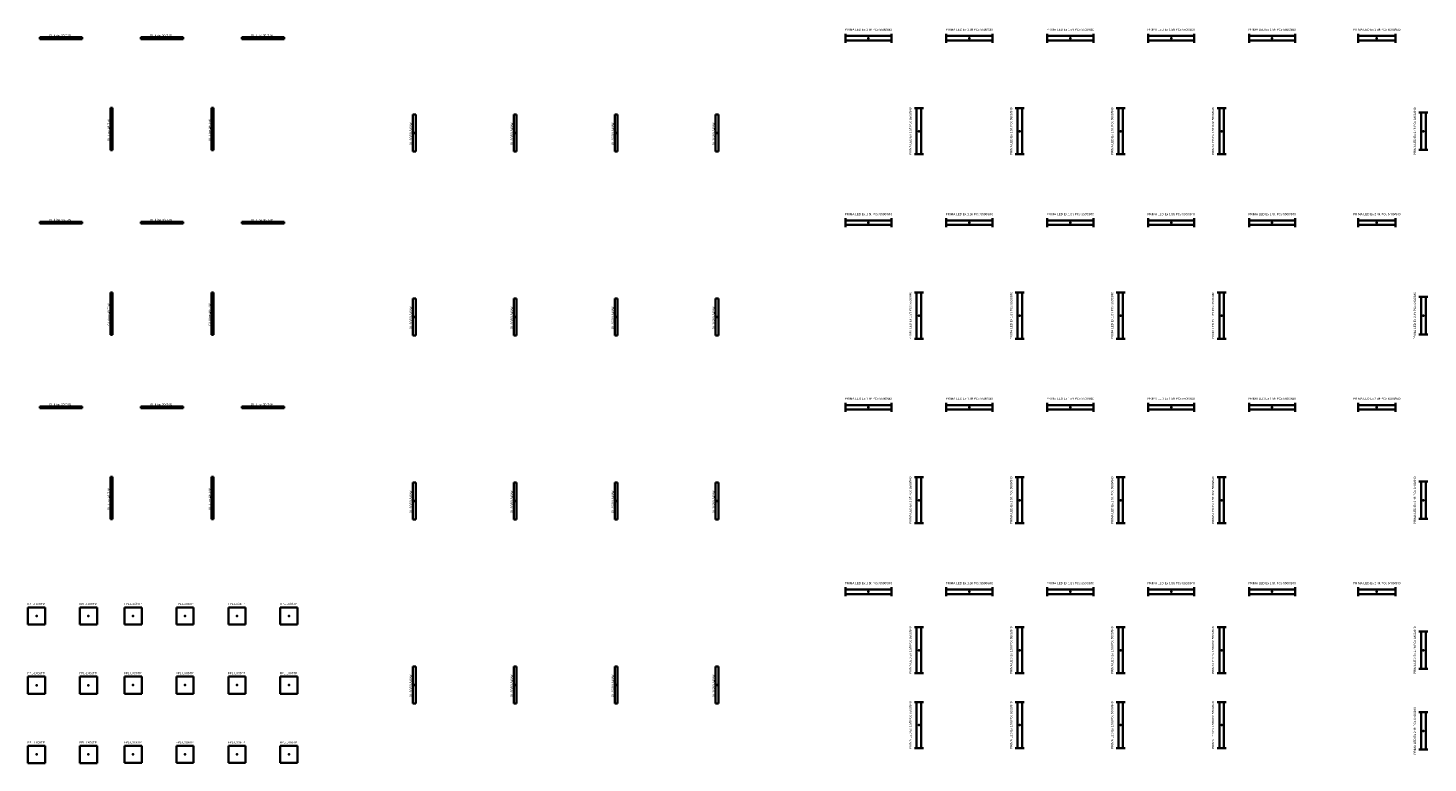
# Model space of a CAD drawing. Header units: millimetres. Extents: x 890656 to 1318430, y -176164 to -124367.
# Tile 3 of 10: x 940418 to 988971, y -176164 to -150671. Entities that reach past the tile are written whole.
import ezdxf
from ezdxf.enums import TextEntityAlignment as Align

# ---------------------------------------------------------------- set-up
doc = ezdxf.new("R2010")
doc.units = ezdxf.units.MM
for name, color, linetype, lineweight in [('BuildingDesign - Svítidla', 150, 'Continuous', 35), ('QL popis', 150, 'Continuous', 35), ('QL svítidla', 150, 'Continuous', 35)]:
    doc.layers.add(name, color=color, linetype=linetype, lineweight=lineweight)
doc.styles.get("Standard").update_dxf_attribs({"font": 'arial.ttf'})

# ---------------------------------------------------------------- blocks, each defined once
blk = doc.blocks.new('ELJL2')
at = {"layer": 'QL svítidla', "linetype": 'Continuous'}
for p, q in [((-6.5, -1.56), (-6.5, 1.56)), ((-6.5, 0.78), (6.5, 0.78)), ((6.5, 1.56), (6.5, -1.56)), ((-6.5, -0.78), (6.5, -0.78))]:
    blk.add_line(p, q, dxfattribs=at)
at = {"layer": 'QL svítidla'}
blk.add_point((0, 0), dxfattribs=at)
at = {"layer": 'QL popis', "flags": 8}
blk.add_attdef('POPIS', text='', height=1, dxfattribs=at).set_placement((0, 3), align=Align.MIDDLE)
at = {"layer": 'QL popis', "linetype": 'Continuous', "flags": 1}
blk.add_attdef('SVITIDLO', (0, 0), '', height=2, dxfattribs=at)
blk = doc.blocks.new('ELJL22')
at = {"layer": 'QL svítidla', "linetype": 'Continuous'}
for p, q in [((-8, -1.56), (-8, 1.56)), ((-8, 0.78), (8, 0.78)), ((8, 1.56), (8, -1.56)), ((-8, -0.78), (8, -0.78))]:
    blk.add_line(p, q, dxfattribs=at)
blk.add_point((0, 0), dxfattribs=at)
at = {"layer": 'QL popis', "flags": 8}
blk.add_attdef('POPIS', text='', height=1, dxfattribs=at).set_placement((0, 3), align=Align.MIDDLE)
at = {"layer": 'QL popis', "linetype": 'Continuous', "flags": 1}
blk.add_attdef('SVITIDLO', (0, 0), '', height=2, dxfattribs=at)
blk = doc.blocks.new('RECTANGLE')
at = {"layer": 'QL svítidla', "linetype": 'Continuous'}
for p, q in [((-5, 5), (5, 5)), ((-5, -5), (5, -5))]:
    blk.add_line(p, q, dxfattribs=at)
at = {"layer": 'QL svítidla'}
for p, q in [((-5, -5), (-5, 5)), ((5, -5), (5, 5))]:
    blk.add_line(p, q, dxfattribs=at)
blk.add_point((0, 0), dxfattribs=at)
at = {"layer": 'QL popis', "flags": 8}
blk.add_attdef('POPIS', text='', height=1, dxfattribs=at).set_placement((-0.25, 6), align=Align.BOTTOM_CENTER)
at = {"layer": 'QL popis', "linetype": 'Continuous', "flags": 1}
blk.add_attdef('SVITIDLO', (0, 0), '', height=2, dxfattribs=at)

msp = doc.modelspace()

# ---------------------------------------------------------------- block references
at = {"layer": 'BuildingDesign - Svítidla'}
ref = msp.add_blockref('RECTANGLE', (941565, -151026, 3900), dxfattribs=dict(at, xscale=147.2, yscale=6.2))
ref.add_attrib('POPIS', 'QL iLine 30-T-W', dxfattribs={"layer": 'QL popis', "height": 75, "flags": 8}).set_placement((941529, -150989, 3900), align=Align.BOTTOM_CENTER)
ref = msp.add_blockref('RECTANGLE', (945065, -151026, 3900), dxfattribs=dict(at, xscale=147.2, yscale=6.2))
ref.add_attrib('POPIS', 'QL iLine 30-T-W', dxfattribs={"layer": 'QL popis', "height": 75, "flags": 8}).set_placement((945029, -150989, 3900), align=Align.BOTTOM_CENTER)
ref = msp.add_blockref('RECTANGLE', (948565, -151026, 3900), dxfattribs=dict(at, xscale=147.2, yscale=6.2))
ref.add_attrib('POPIS', 'QL iLine 30-T-W', dxfattribs={"layer": 'QL popis', "height": 75, "flags": 8}).set_placement((948529, -150989, 3900), align=Align.BOTTOM_CENTER)
ref = msp.add_blockref('ELJL22', (969565, -151026, 3900), dxfattribs=dict(at, xscale=100, yscale=100))
ref.add_attrib('POPIS', 'PRIMA LED Ex 1.5ft PCc 5500/840', dxfattribs={"layer": 'QL popis', "height": 75, "flags": 8}).set_placement((969565, -150726, 3900), align=Align.MIDDLE)
ref = msp.add_blockref('ELJL22', (973065, -151026, 3900), dxfattribs=dict(at, xscale=100, yscale=100))
ref.add_attrib('POPIS', 'PRIMA LED Ex 1.5ft PCc 5500/840', dxfattribs={"layer": 'QL popis', "height": 75, "flags": 8}).set_placement((973065, -150726, 3900), align=Align.MIDDLE)
ref = msp.add_blockref('ELJL22', (976565, -151026, 3900), dxfattribs=dict(at, xscale=100, yscale=100))
ref.add_attrib('POPIS', 'PRIMA LED Ex 1.5ft PCc 5500/840', dxfattribs={"layer": 'QL popis', "height": 75, "flags": 8}).set_placement((976565, -150726, 3900), align=Align.MIDDLE)
ref = msp.add_blockref('ELJL22', (980065, -151026, 3900), dxfattribs=dict(at, xscale=100, yscale=100))
ref.add_attrib('POPIS', 'PRIMA LED Ex 1.5ft PCc 5500/840', dxfattribs={"layer": 'QL popis', "height": 75, "flags": 8}).set_placement((980065, -150726, 3900), align=Align.MIDDLE)
ref = msp.add_blockref('ELJL22', (983565, -151026, 3900), dxfattribs=dict(at, xscale=100, yscale=100))
ref.add_attrib('POPIS', 'PRIMA LED Ex 1.5ft PCc 5500/840', dxfattribs={"layer": 'QL popis', "height": 75, "flags": 8}).set_placement((983565, -150726, 3900), align=Align.MIDDLE)
ref = msp.add_blockref('ELJL2', (987194, -151026, 3900), dxfattribs=dict(at, xscale=100, yscale=100))
ref.add_attrib('POPIS', 'PRIMA LED Ex 2.4ft PCc 6400/840', dxfattribs={"layer": 'QL popis', "height": 75, "flags": 8}).set_placement((987194, -150726, 3900), align=Align.MIDDLE)
ref = msp.add_blockref('RECTANGLE', (943315, -154176, 3900), dxfattribs=dict(at, xscale=147.2, yscale=6.2, rotation=89.99999999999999))
ref.add_attrib('POPIS', 'QL iLine 48-T-W', dxfattribs={"layer": 'QL popis', "height": 75, "rotation": 90, "flags": 8}).set_placement((943278, -154213, 3900), align=Align.BOTTOM_CENTER)
ref = msp.add_blockref('RECTANGLE', (946815, -154176, 3900), dxfattribs=dict(at, xscale=147.2, yscale=6.2, rotation=89.99999999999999))
ref.add_attrib('POPIS', 'QL iLine 48-T-W', dxfattribs={"layer": 'QL popis', "height": 75, "rotation": 90, "flags": 8}).set_placement((946778, -154213, 3900), align=Align.BOTTOM_CENTER)
ref = msp.add_blockref('RECTANGLE', (953815, -154314, 3900), dxfattribs=dict(at, xscale=128, yscale=10, rotation=89.99999999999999))
ref.add_attrib('POPIS', 'QL 2G30L840/W', dxfattribs={"layer": 'QL popis', "height": 75, "rotation": 90, "flags": 8}).set_placement((953755, -154346, 3900), align=Align.BOTTOM_CENTER)
ref = msp.add_blockref('RECTANGLE', (957315, -154314, 3900), dxfattribs=dict(at, xscale=128, yscale=10, rotation=89.99999999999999))
ref.add_attrib('POPIS', 'QL 2G30L840/W', dxfattribs={"layer": 'QL popis', "height": 75, "rotation": 90, "flags": 8}).set_placement((957255, -154346, 3900), align=Align.BOTTOM_CENTER)
ref = msp.add_blockref('RECTANGLE', (960815, -154314, 3900), dxfattribs=dict(at, xscale=128, yscale=10, rotation=89.99999999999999))
ref.add_attrib('POPIS', 'QL 2G30L840/W', dxfattribs={"layer": 'QL popis', "height": 75, "rotation": 90, "flags": 8}).set_placement((960755, -154346, 3900), align=Align.BOTTOM_CENTER)
ref = msp.add_blockref('RECTANGLE', (964315, -154314, 3900), dxfattribs=dict(at, xscale=128, yscale=10, rotation=89.99999999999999))
ref.add_attrib('POPIS', 'QL 2G30L840/W', dxfattribs={"layer": 'QL popis', "height": 75, "rotation": 90, "flags": 8}).set_placement((964255, -154346, 3900), align=Align.BOTTOM_CENTER)
ref = msp.add_blockref('ELJL22', (971315, -154251, 3900), dxfattribs=dict(at, xscale=100, yscale=100, rotation=89.99999999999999))
ref.add_attrib('POPIS', 'PRIMA LED Ex 1.5ft PCc 5500/840', dxfattribs={"layer": 'QL popis', "height": 75, "rotation": 90, "flags": 8}).set_placement((971015, -154251, 3900), align=Align.MIDDLE)
ref = msp.add_blockref('ELJL22', (974815, -154251, 3900), dxfattribs=dict(at, xscale=100, yscale=100, rotation=89.99999999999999))
ref.add_attrib('POPIS', 'PRIMA LED Ex 1.5ft PCc 5500/840', dxfattribs={"layer": 'QL popis', "height": 75, "rotation": 90, "flags": 8}).set_placement((974515, -154251, 3900), align=Align.MIDDLE)
ref = msp.add_blockref('ELJL22', (978315, -154251, 3900), dxfattribs=dict(at, xscale=100, yscale=100, rotation=89.99999999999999))
ref.add_attrib('POPIS', 'PRIMA LED Ex 1.5ft PCc 5500/840', dxfattribs={"layer": 'QL popis', "height": 75, "rotation": 90, "flags": 8}).set_placement((978015, -154251, 3900), align=Align.MIDDLE)
ref = msp.add_blockref('ELJL22', (981815, -154251, 3900), dxfattribs=dict(at, xscale=100, yscale=100, rotation=89.99999999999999))
ref.add_attrib('POPIS', 'PRIMA LED Ex 1.5ft PCc 5500/840', dxfattribs={"layer": 'QL popis', "height": 75, "rotation": 90, "flags": 8}).set_placement((981515, -154251, 3900), align=Align.MIDDLE)
ref = msp.add_blockref('ELJL2', (988815, -154251, 3900), dxfattribs=dict(at, xscale=100, yscale=100, rotation=89.99999999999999))
ref.add_attrib('POPIS', 'PRIMA LED Ex 2.4ft PCc 6400/840', dxfattribs={"layer": 'QL popis', "height": 75, "rotation": 90, "flags": 8}).set_placement((988515, -154251, 3900), align=Align.MIDDLE)
ref = msp.add_blockref('RECTANGLE', (941565, -157426, 3900), dxfattribs=dict(at, xscale=147.2, yscale=6.2))
ref.add_attrib('POPIS', 'QL iLine 30-T-W', dxfattribs={"layer": 'QL popis', "height": 75, "flags": 8}).set_placement((941529, -157389, 3900), align=Align.BOTTOM_CENTER)
ref = msp.add_blockref('RECTANGLE', (945065, -157426, 3900), dxfattribs=dict(at, xscale=147.2, yscale=6.2))
ref.add_attrib('POPIS', 'QL iLine 30-T-W', dxfattribs={"layer": 'QL popis', "height": 75, "flags": 8}).set_placement((945029, -157389, 3900), align=Align.BOTTOM_CENTER)
ref = msp.add_blockref('RECTANGLE', (948565, -157426, 3900), dxfattribs=dict(at, xscale=147.2, yscale=6.2))
ref.add_attrib('POPIS', 'QL iLine 30-T-W', dxfattribs={"layer": 'QL popis', "height": 75, "flags": 8}).set_placement((948529, -157389, 3900), align=Align.BOTTOM_CENTER)
ref = msp.add_blockref('ELJL22', (969565, -157426, 3900), dxfattribs=dict(at, xscale=100, yscale=100))
ref.add_attrib('POPIS', 'PRIMA LED Ex 1.5ft PCc 5500/840', dxfattribs={"layer": 'QL popis', "height": 75, "flags": 8}).set_placement((969565, -157126, 3900), align=Align.MIDDLE)
ref = msp.add_blockref('ELJL22', (973065, -157426, 3900), dxfattribs=dict(at, xscale=100, yscale=100))
ref.add_attrib('POPIS', 'PRIMA LED Ex 1.5ft PCc 5500/840', dxfattribs={"layer": 'QL popis', "height": 75, "flags": 8}).set_placement((973065, -157126, 3900), align=Align.MIDDLE)
ref = msp.add_blockref('ELJL22', (976565, -157426, 3900), dxfattribs=dict(at, xscale=100, yscale=100))
ref.add_attrib('POPIS', 'PRIMA LED Ex 1.5ft PCc 5500/840', dxfattribs={"layer": 'QL popis', "height": 75, "flags": 8}).set_placement((976565, -157126, 3900), align=Align.MIDDLE)
ref = msp.add_blockref('ELJL22', (980065, -157426, 3900), dxfattribs=dict(at, xscale=100, yscale=100))
ref.add_attrib('POPIS', 'PRIMA LED Ex 1.5ft PCc 5500/840', dxfattribs={"layer": 'QL popis', "height": 75, "flags": 8}).set_placement((980065, -157126, 3900), align=Align.MIDDLE)
ref = msp.add_blockref('ELJL22', (983565, -157426, 3900), dxfattribs=dict(at, xscale=100, yscale=100))
ref.add_attrib('POPIS', 'PRIMA LED Ex 1.5ft PCc 5500/840', dxfattribs={"layer": 'QL popis', "height": 75, "flags": 8}).set_placement((983565, -157126, 3900), align=Align.MIDDLE)
ref = msp.add_blockref('ELJL2', (987194, -157426, 3900), dxfattribs=dict(at, xscale=100, yscale=100))
ref.add_attrib('POPIS', 'PRIMA LED Ex 2.4ft PCc 6400/840', dxfattribs={"layer": 'QL popis', "height": 75, "flags": 8}).set_placement((987194, -157126, 3900), align=Align.MIDDLE)
ref = msp.add_blockref('RECTANGLE', (943315, -160576, 3900), dxfattribs=dict(at, xscale=147.2, yscale=6.2, rotation=89.99999999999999))
ref.add_attrib('POPIS', 'QL iLine 48-T-W', dxfattribs={"layer": 'QL popis', "height": 75, "rotation": 90, "flags": 8}).set_placement((943278, -160613, 3900), align=Align.BOTTOM_CENTER)
ref = msp.add_blockref('RECTANGLE', (946815, -160576, 3900), dxfattribs=dict(at, xscale=147.2, yscale=6.2, rotation=89.99999999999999))
ref.add_attrib('POPIS', 'QL iLine 48-T-W', dxfattribs={"layer": 'QL popis', "height": 75, "rotation": 90, "flags": 8}).set_placement((946778, -160613, 3900), align=Align.BOTTOM_CENTER)
ref = msp.add_blockref('RECTANGLE', (953815, -160696, 3900), dxfattribs=dict(at, xscale=128, yscale=10, rotation=89.99999999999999))
ref.add_attrib('POPIS', 'QL 2G30L840/W', dxfattribs={"layer": 'QL popis', "height": 75, "rotation": 90, "flags": 8}).set_placement((953755, -160728, 3900), align=Align.BOTTOM_CENTER)
ref = msp.add_blockref('RECTANGLE', (957315, -160696, 3900), dxfattribs=dict(at, xscale=128, yscale=10, rotation=89.99999999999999))
ref.add_attrib('POPIS', 'QL 2G30L840/W', dxfattribs={"layer": 'QL popis', "height": 75, "rotation": 90, "flags": 8}).set_placement((957255, -160728, 3900), align=Align.BOTTOM_CENTER)
ref = msp.add_blockref('RECTANGLE', (960815, -160696, 3900), dxfattribs=dict(at, xscale=128, yscale=10, rotation=89.99999999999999))
ref.add_attrib('POPIS', 'QL 2G30L840/W', dxfattribs={"layer": 'QL popis', "height": 75, "rotation": 90, "flags": 8}).set_placement((960755, -160728, 3900), align=Align.BOTTOM_CENTER)
ref = msp.add_blockref('RECTANGLE', (964315, -160696, 3900), dxfattribs=dict(at, xscale=128, yscale=10, rotation=89.99999999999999))
ref.add_attrib('POPIS', 'QL 2G30L840/W', dxfattribs={"layer": 'QL popis', "height": 75, "rotation": 90, "flags": 8}).set_placement((964255, -160728, 3900), align=Align.BOTTOM_CENTER)
ref = msp.add_blockref('ELJL22', (971315, -160651, 3900), dxfattribs=dict(at, xscale=100, yscale=100, rotation=89.99999999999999))
ref.add_attrib('POPIS', 'PRIMA LED Ex 1.5ft PCc 5500/840', dxfattribs={"layer": 'QL popis', "height": 75, "rotation": 90, "flags": 8}).set_placement((971015, -160651, 3900), align=Align.MIDDLE)
ref = msp.add_blockref('ELJL22', (974815, -160651, 3900), dxfattribs=dict(at, xscale=100, yscale=100, rotation=89.99999999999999))
ref.add_attrib('POPIS', 'PRIMA LED Ex 1.5ft PCc 5500/840', dxfattribs={"layer": 'QL popis', "height": 75, "rotation": 90, "flags": 8}).set_placement((974515, -160651, 3900), align=Align.MIDDLE)
ref = msp.add_blockref('ELJL22', (978315, -160651, 3900), dxfattribs=dict(at, xscale=100, yscale=100, rotation=89.99999999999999))
ref.add_attrib('POPIS', 'PRIMA LED Ex 1.5ft PCc 5500/840', dxfattribs={"layer": 'QL popis', "height": 75, "rotation": 90, "flags": 8}).set_placement((978015, -160651, 3900), align=Align.MIDDLE)
ref = msp.add_blockref('ELJL22', (981815, -160651, 3900), dxfattribs=dict(at, xscale=100, yscale=100, rotation=89.99999999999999))
ref.add_attrib('POPIS', 'PRIMA LED Ex 1.5ft PCc 5500/840', dxfattribs={"layer": 'QL popis', "height": 75, "rotation": 90, "flags": 8}).set_placement((981515, -160651, 3900), align=Align.MIDDLE)
ref = msp.add_blockref('ELJL2', (988815, -160651, 3900), dxfattribs=dict(at, xscale=100, yscale=100, rotation=89.99999999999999))
ref.add_attrib('POPIS', 'PRIMA LED Ex 2.4ft PCc 6400/840', dxfattribs={"layer": 'QL popis', "height": 75, "rotation": 90, "flags": 8}).set_placement((988515, -160651, 3900), align=Align.MIDDLE)
ref = msp.add_blockref('ELJL22', (969565, -163826, 3900), dxfattribs=dict(at, xscale=100, yscale=100))
ref.add_attrib('POPIS', 'PRIMA LED Ex 1.5ft PCc 5500/840', dxfattribs={"layer": 'QL popis', "height": 75, "flags": 8}).set_placement((969565, -163526, 3900), align=Align.MIDDLE)
ref = msp.add_blockref('ELJL22', (973065, -163826, 3900), dxfattribs=dict(at, xscale=100, yscale=100))
ref.add_attrib('POPIS', 'PRIMA LED Ex 1.5ft PCc 5500/840', dxfattribs={"layer": 'QL popis', "height": 75, "flags": 8}).set_placement((973065, -163526, 3900), align=Align.MIDDLE)
ref = msp.add_blockref('ELJL22', (976565, -163826, 3900), dxfattribs=dict(at, xscale=100, yscale=100))
ref.add_attrib('POPIS', 'PRIMA LED Ex 1.5ft PCc 5500/840', dxfattribs={"layer": 'QL popis', "height": 75, "flags": 8}).set_placement((976565, -163526, 3900), align=Align.MIDDLE)
ref = msp.add_blockref('ELJL22', (980065, -163826, 3900), dxfattribs=dict(at, xscale=100, yscale=100))
ref.add_attrib('POPIS', 'PRIMA LED Ex 1.5ft PCc 5500/840', dxfattribs={"layer": 'QL popis', "height": 75, "flags": 8}).set_placement((980065, -163526, 3900), align=Align.MIDDLE)
ref = msp.add_blockref('ELJL22', (983565, -163826, 3900), dxfattribs=dict(at, xscale=100, yscale=100))
ref.add_attrib('POPIS', 'PRIMA LED Ex 1.5ft PCc 5500/840', dxfattribs={"layer": 'QL popis', "height": 75, "flags": 8}).set_placement((983565, -163526, 3900), align=Align.MIDDLE)
ref = msp.add_blockref('ELJL2', (987194, -163826, 3900), dxfattribs=dict(at, xscale=100, yscale=100))
ref.add_attrib('POPIS', 'PRIMA LED Ex 2.4ft PCc 6400/840', dxfattribs={"layer": 'QL popis', "height": 75, "flags": 8}).set_placement((987194, -163526, 3900), align=Align.MIDDLE)
ref = msp.add_blockref('RECTANGLE', (941565, -163826, 3900), dxfattribs=dict(at, xscale=147.2, yscale=6.2))
ref.add_attrib('POPIS', 'QL iLine 30-T-W', dxfattribs={"layer": 'QL popis', "height": 75, "flags": 8}).set_placement((941529, -163789, 3900), align=Align.BOTTOM_CENTER)
ref = msp.add_blockref('RECTANGLE', (945065, -163826, 3900), dxfattribs=dict(at, xscale=147.2, yscale=6.2))
ref.add_attrib('POPIS', 'QL iLine 30-T-W', dxfattribs={"layer": 'QL popis', "height": 75, "flags": 8}).set_placement((945029, -163789, 3900), align=Align.BOTTOM_CENTER)
ref = msp.add_blockref('RECTANGLE', (948565, -163826, 3900), dxfattribs=dict(at, xscale=147.2, yscale=6.2))
ref.add_attrib('POPIS', 'QL iLine 30-T-W', dxfattribs={"layer": 'QL popis', "height": 75, "flags": 8}).set_placement((948529, -163789, 3900), align=Align.BOTTOM_CENTER)
ref = msp.add_blockref('RECTANGLE', (943315, -166976, 3900), dxfattribs=dict(at, xscale=147.2, yscale=6.2, rotation=89.99999999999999))
ref.add_attrib('POPIS', 'QL iLine 48-T-W', dxfattribs={"layer": 'QL popis', "height": 75, "rotation": 90, "flags": 8}).set_placement((943278, -167013, 3900), align=Align.BOTTOM_CENTER)
ref = msp.add_blockref('RECTANGLE', (946815, -166976, 3900), dxfattribs=dict(at, xscale=147.2, yscale=6.2, rotation=89.99999999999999))
ref.add_attrib('POPIS', 'QL iLine 48-T-W', dxfattribs={"layer": 'QL popis', "height": 75, "rotation": 90, "flags": 8}).set_placement((946778, -167013, 3900), align=Align.BOTTOM_CENTER)
ref = msp.add_blockref('RECTANGLE', (953815, -167078, 3900), dxfattribs=dict(at, xscale=128, yscale=10, rotation=89.99999999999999))
ref.add_attrib('POPIS', 'QL 2G30L840/W', dxfattribs={"layer": 'QL popis', "height": 75, "rotation": 90, "flags": 8}).set_placement((953755, -167110, 3900), align=Align.BOTTOM_CENTER)
ref = msp.add_blockref('RECTANGLE', (957315, -167078, 3900), dxfattribs=dict(at, xscale=128, yscale=10, rotation=89.99999999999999))
ref.add_attrib('POPIS', 'QL 2G30L840/W', dxfattribs={"layer": 'QL popis', "height": 75, "rotation": 90, "flags": 8}).set_placement((957255, -167110, 3900), align=Align.BOTTOM_CENTER)
ref = msp.add_blockref('RECTANGLE', (960815, -167078, 3900), dxfattribs=dict(at, xscale=128, yscale=10, rotation=89.99999999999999))
ref.add_attrib('POPIS', 'QL 2G30L840/W', dxfattribs={"layer": 'QL popis', "height": 75, "rotation": 90, "flags": 8}).set_placement((960755, -167110, 3900), align=Align.BOTTOM_CENTER)
ref = msp.add_blockref('RECTANGLE', (964315, -167078, 3900), dxfattribs=dict(at, xscale=128, yscale=10, rotation=89.99999999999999))
ref.add_attrib('POPIS', 'QL 2G30L840/W', dxfattribs={"layer": 'QL popis', "height": 75, "rotation": 90, "flags": 8}).set_placement((964255, -167110, 3900), align=Align.BOTTOM_CENTER)
ref = msp.add_blockref('ELJL22', (971315, -167051, 3900), dxfattribs=dict(at, xscale=100, yscale=100, rotation=89.99999999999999))
ref.add_attrib('POPIS', 'PRIMA LED Ex 1.5ft PCc 5500/840', dxfattribs={"layer": 'QL popis', "height": 75, "rotation": 90, "flags": 8}).set_placement((971015, -167051, 3900), align=Align.MIDDLE)
ref = msp.add_blockref('ELJL22', (974815, -167051, 3900), dxfattribs=dict(at, xscale=100, yscale=100, rotation=89.99999999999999))
ref.add_attrib('POPIS', 'PRIMA LED Ex 1.5ft PCc 5500/840', dxfattribs={"layer": 'QL popis', "height": 75, "rotation": 90, "flags": 8}).set_placement((974515, -167051, 3900), align=Align.MIDDLE)
ref = msp.add_blockref('ELJL22', (978315, -167051, 3900), dxfattribs=dict(at, xscale=100, yscale=100, rotation=89.99999999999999))
ref.add_attrib('POPIS', 'PRIMA LED Ex 1.5ft PCc 5500/840', dxfattribs={"layer": 'QL popis', "height": 75, "rotation": 90, "flags": 8}).set_placement((978015, -167051, 3900), align=Align.MIDDLE)
ref = msp.add_blockref('ELJL22', (981815, -167051, 3900), dxfattribs=dict(at, xscale=100, yscale=100, rotation=89.99999999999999))
ref.add_attrib('POPIS', 'PRIMA LED Ex 1.5ft PCc 5500/840', dxfattribs={"layer": 'QL popis', "height": 75, "rotation": 90, "flags": 8}).set_placement((981515, -167051, 3900), align=Align.MIDDLE)
ref = msp.add_blockref('ELJL2', (988815, -167051, 3900), dxfattribs=dict(at, xscale=100, yscale=100, rotation=89.99999999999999))
ref.add_attrib('POPIS', 'PRIMA LED Ex 2.4ft PCc 6400/840', dxfattribs={"layer": 'QL popis', "height": 75, "rotation": 90, "flags": 8}).set_placement((988515, -167051, 3900), align=Align.MIDDLE)
ref = msp.add_blockref('ELJL22', (969565, -170226, 3900), dxfattribs=dict(at, xscale=100, yscale=100))
ref.add_attrib('POPIS', 'PRIMA LED Ex 1.5ft PCc 5500/840', dxfattribs={"layer": 'QL popis', "height": 75, "flags": 8}).set_placement((969565, -169926, 3900), align=Align.MIDDLE)
ref = msp.add_blockref('ELJL22', (973065, -170226, 3900), dxfattribs=dict(at, xscale=100, yscale=100))
ref.add_attrib('POPIS', 'PRIMA LED Ex 1.5ft PCc 5500/840', dxfattribs={"layer": 'QL popis', "height": 75, "flags": 8}).set_placement((973065, -169926, 3900), align=Align.MIDDLE)
ref = msp.add_blockref('ELJL22', (976565, -170226, 3900), dxfattribs=dict(at, xscale=100, yscale=100))
ref.add_attrib('POPIS', 'PRIMA LED Ex 1.5ft PCc 5500/840', dxfattribs={"layer": 'QL popis', "height": 75, "flags": 8}).set_placement((976565, -169926, 3900), align=Align.MIDDLE)
ref = msp.add_blockref('ELJL22', (980065, -170226, 3900), dxfattribs=dict(at, xscale=100, yscale=100))
ref.add_attrib('POPIS', 'PRIMA LED Ex 1.5ft PCc 5500/840', dxfattribs={"layer": 'QL popis', "height": 75, "flags": 8}).set_placement((980065, -169926, 3900), align=Align.MIDDLE)
ref = msp.add_blockref('ELJL22', (983565, -170226, 3900), dxfattribs=dict(at, xscale=100, yscale=100))
ref.add_attrib('POPIS', 'PRIMA LED Ex 1.5ft PCc 5500/840', dxfattribs={"layer": 'QL popis', "height": 75, "flags": 8}).set_placement((983565, -169926, 3900), align=Align.MIDDLE)
ref = msp.add_blockref('ELJL2', (987194, -170226, 3900), dxfattribs=dict(at, xscale=100, yscale=100))
ref.add_attrib('POPIS', 'PRIMA LED Ex 2.4ft PCc 6400/840', dxfattribs={"layer": 'QL popis', "height": 75, "flags": 8}).set_placement((987194, -169926, 3900), align=Align.MIDDLE)
ref = msp.add_blockref('RECTANGLE', (940715, -171067, 3900), dxfattribs=dict(at, xscale=59.5, yscale=59.5))
ref.add_attrib('POPIS', 'FPL-LX06TP', dxfattribs={"layer": 'QL popis', "height": 75, "flags": 8}).set_placement((940701, -170710, 3900), align=Align.BOTTOM_CENTER)
ref = msp.add_blockref('RECTANGLE', (942515, -171067, 3900), dxfattribs=dict(at, xscale=59.5, yscale=59.5))
ref.add_attrib('POPIS', 'FPL-LX06TP', dxfattribs={"layer": 'QL popis', "height": 75, "flags": 8}).set_placement((942501, -170710, 3900), align=Align.BOTTOM_CENTER)
ref = msp.add_blockref('RECTANGLE', (944065, -171064, 3900), dxfattribs=dict(at, xscale=59.5, yscale=59.5))
ref.add_attrib('POPIS', 'FPL-LX06TP', dxfattribs={"layer": 'QL popis', "height": 75, "flags": 8}).set_placement((944051, -170707, 3900), align=Align.BOTTOM_CENTER)
ref = msp.add_blockref('RECTANGLE', (945865, -171064, 3900), dxfattribs=dict(at, xscale=59.5, yscale=59.5))
ref.add_attrib('POPIS', 'FPL-LX06TP', dxfattribs={"layer": 'QL popis', "height": 75, "flags": 8}).set_placement((945851, -170707, 3900), align=Align.BOTTOM_CENTER)
ref = msp.add_blockref('RECTANGLE', (947665, -171064, 3900), dxfattribs=dict(at, xscale=59.5, yscale=59.5))
ref.add_attrib('POPIS', 'FPL-LX06TP', dxfattribs={"layer": 'QL popis', "height": 75, "flags": 8}).set_placement((947651, -170707, 3900), align=Align.BOTTOM_CENTER)
ref = msp.add_blockref('RECTANGLE', (949465, -171064, 3900), dxfattribs=dict(at, xscale=59.5, yscale=59.5))
ref.add_attrib('POPIS', 'FPL-LX06TP', dxfattribs={"layer": 'QL popis', "height": 75, "flags": 8}).set_placement((949451, -170707, 3900), align=Align.BOTTOM_CENTER)
ref = msp.add_blockref('ELJL22', (971315, -172251, 3900), dxfattribs=dict(at, xscale=100, yscale=100, rotation=89.99999999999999))
ref.add_attrib('POPIS', 'PRIMA LED Ex 1.5ft PCc 5500/840', dxfattribs={"layer": 'QL popis', "height": 75, "rotation": 90, "flags": 8}).set_placement((971015, -172251, 3900), align=Align.MIDDLE)
ref = msp.add_blockref('ELJL22', (974815, -172251, 3900), dxfattribs=dict(at, xscale=100, yscale=100, rotation=89.99999999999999))
ref.add_attrib('POPIS', 'PRIMA LED Ex 1.5ft PCc 5500/840', dxfattribs={"layer": 'QL popis', "height": 75, "rotation": 90, "flags": 8}).set_placement((974515, -172251, 3900), align=Align.MIDDLE)
ref = msp.add_blockref('ELJL22', (978315, -172251, 3900), dxfattribs=dict(at, xscale=100, yscale=100, rotation=89.99999999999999))
ref.add_attrib('POPIS', 'PRIMA LED Ex 1.5ft PCc 5500/840', dxfattribs={"layer": 'QL popis', "height": 75, "rotation": 90, "flags": 8}).set_placement((978015, -172251, 3900), align=Align.MIDDLE)
ref = msp.add_blockref('ELJL22', (981815, -172251, 3900), dxfattribs=dict(at, xscale=100, yscale=100, rotation=89.99999999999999))
ref.add_attrib('POPIS', 'PRIMA LED Ex 1.5ft PCc 5500/840', dxfattribs={"layer": 'QL popis', "height": 75, "rotation": 90, "flags": 8}).set_placement((981515, -172251, 3900), align=Align.MIDDLE)
ref = msp.add_blockref('ELJL2', (988815, -172251, 3900), dxfattribs=dict(at, xscale=100, yscale=100, rotation=89.99999999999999))
ref.add_attrib('POPIS', 'PRIMA LED Ex 2.4ft PCc 6400/840', dxfattribs={"layer": 'QL popis', "height": 75, "rotation": 90, "flags": 8}).set_placement((988515, -172251, 3900), align=Align.MIDDLE)
ref = msp.add_blockref('RECTANGLE', (953815, -173460, 3900), dxfattribs=dict(at, xscale=128, yscale=10, rotation=89.99999999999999))
ref.add_attrib('POPIS', 'QL 2G30L840/W', dxfattribs={"layer": 'QL popis', "height": 75, "rotation": 90, "flags": 8}).set_placement((953755, -173492, 3900), align=Align.BOTTOM_CENTER)
ref = msp.add_blockref('RECTANGLE', (957315, -173460, 3900), dxfattribs=dict(at, xscale=128, yscale=10, rotation=89.99999999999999))
ref.add_attrib('POPIS', 'QL 2G30L840/W', dxfattribs={"layer": 'QL popis', "height": 75, "rotation": 90, "flags": 8}).set_placement((957255, -173492, 3900), align=Align.BOTTOM_CENTER)
ref = msp.add_blockref('RECTANGLE', (960815, -173460, 3900), dxfattribs=dict(at, xscale=128, yscale=10, rotation=89.99999999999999))
ref.add_attrib('POPIS', 'QL 2G30L840/W', dxfattribs={"layer": 'QL popis', "height": 75, "rotation": 90, "flags": 8}).set_placement((960755, -173492, 3900), align=Align.BOTTOM_CENTER)
ref = msp.add_blockref('RECTANGLE', (964315, -173460, 3900), dxfattribs=dict(at, xscale=128, yscale=10, rotation=89.99999999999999))
ref.add_attrib('POPIS', 'QL 2G30L840/W', dxfattribs={"layer": 'QL popis', "height": 75, "rotation": 90, "flags": 8}).set_placement((964255, -173492, 3900), align=Align.BOTTOM_CENTER)
ref = msp.add_blockref('RECTANGLE', (940715, -173467, 3900), dxfattribs=dict(at, xscale=59.5, yscale=59.5))
ref.add_attrib('POPIS', 'FPL-LX06TP', dxfattribs={"layer": 'QL popis', "height": 75, "flags": 8}).set_placement((940701, -173110, 3900), align=Align.BOTTOM_CENTER)
ref = msp.add_blockref('RECTANGLE', (942515, -173467, 3900), dxfattribs=dict(at, xscale=59.5, yscale=59.5))
ref.add_attrib('POPIS', 'FPL-LX06TP', dxfattribs={"layer": 'QL popis', "height": 75, "flags": 8}).set_placement((942501, -173110, 3900), align=Align.BOTTOM_CENTER)
ref = msp.add_blockref('RECTANGLE', (944065, -173464, 3900), dxfattribs=dict(at, xscale=59.5, yscale=59.5))
ref.add_attrib('POPIS', 'FPL-LX06TP', dxfattribs={"layer": 'QL popis', "height": 75, "flags": 8}).set_placement((944051, -173107, 3900), align=Align.BOTTOM_CENTER)
ref = msp.add_blockref('RECTANGLE', (945865, -173464, 3900), dxfattribs=dict(at, xscale=59.5, yscale=59.5))
ref.add_attrib('POPIS', 'FPL-LX06TP', dxfattribs={"layer": 'QL popis', "height": 75, "flags": 8}).set_placement((945851, -173107, 3900), align=Align.BOTTOM_CENTER)
ref = msp.add_blockref('RECTANGLE', (947665, -173464, 3900), dxfattribs=dict(at, xscale=59.5, yscale=59.5))
ref.add_attrib('POPIS', 'FPL-LX06TP', dxfattribs={"layer": 'QL popis', "height": 75, "flags": 8}).set_placement((947651, -173107, 3900), align=Align.BOTTOM_CENTER)
ref = msp.add_blockref('RECTANGLE', (949465, -173464, 3900), dxfattribs=dict(at, xscale=59.5, yscale=59.5))
ref.add_attrib('POPIS', 'FPL-LX06TP', dxfattribs={"layer": 'QL popis', "height": 75, "flags": 8}).set_placement((949451, -173107, 3900), align=Align.BOTTOM_CENTER)
ref = msp.add_blockref('ELJL22', (971315, -174851, 3900), dxfattribs=dict(at, xscale=100, yscale=100, rotation=89.99999999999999))
ref.add_attrib('POPIS', 'PRIMA LED Ex 1.5ft PCc 5500/840', dxfattribs={"layer": 'QL popis', "height": 75, "rotation": 90, "flags": 8}).set_placement((971015, -174851, 3900), align=Align.MIDDLE)
ref = msp.add_blockref('ELJL22', (974815, -174851, 3900), dxfattribs=dict(at, xscale=100, yscale=100, rotation=89.99999999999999))
ref.add_attrib('POPIS', 'PRIMA LED Ex 1.5ft PCc 5500/840', dxfattribs={"layer": 'QL popis', "height": 75, "rotation": 90, "flags": 8}).set_placement((974515, -174851, 3900), align=Align.MIDDLE)
ref = msp.add_blockref('ELJL22', (978315, -174851, 3900), dxfattribs=dict(at, xscale=100, yscale=100, rotation=89.99999999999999))
ref.add_attrib('POPIS', 'PRIMA LED Ex 1.5ft PCc 5500/840', dxfattribs={"layer": 'QL popis', "height": 75, "rotation": 90, "flags": 8}).set_placement((978015, -174851, 3900), align=Align.MIDDLE)
ref = msp.add_blockref('ELJL22', (981815, -174851, 3900), dxfattribs=dict(at, xscale=100, yscale=100, rotation=89.99999999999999))
ref.add_attrib('POPIS', 'PRIMA LED Ex 1.5ft PCc 5500/840', dxfattribs={"layer": 'QL popis', "height": 75, "rotation": 90, "flags": 8}).set_placement((981515, -174851, 3900), align=Align.MIDDLE)
ref = msp.add_blockref('ELJL2', (988815, -175051, 3900), dxfattribs=dict(at, xscale=100, yscale=100, rotation=89.99999999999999))
ref.add_attrib('POPIS', 'PRIMA LED Ex 2.4ft PCc 6400/840', dxfattribs={"layer": 'QL popis', "height": 75, "rotation": 90, "flags": 8}).set_placement((988515, -175051, 3900), align=Align.MIDDLE)
ref = msp.add_blockref('RECTANGLE', (940715, -175867, 3900), dxfattribs=dict(at, xscale=59.5, yscale=59.5))
ref.add_attrib('POPIS', 'FPL-LX06TP', dxfattribs={"layer": 'QL popis', "height": 75, "flags": 8}).set_placement((940701, -175510, 3900), align=Align.BOTTOM_CENTER)
ref = msp.add_blockref('RECTANGLE', (942515, -175867, 3900), dxfattribs=dict(at, xscale=59.5, yscale=59.5))
ref.add_attrib('POPIS', 'FPL-LX06TP', dxfattribs={"layer": 'QL popis', "height": 75, "flags": 8}).set_placement((942501, -175510, 3900), align=Align.BOTTOM_CENTER)
ref = msp.add_blockref('RECTANGLE', (944065, -175864, 3900), dxfattribs=dict(at, xscale=59.5, yscale=59.5))
ref.add_attrib('POPIS', 'FPL-LX06TP', dxfattribs={"layer": 'QL popis', "height": 75, "flags": 8}).set_placement((944051, -175507, 3900), align=Align.BOTTOM_CENTER)
ref = msp.add_blockref('RECTANGLE', (945865, -175864, 3900), dxfattribs=dict(at, xscale=59.5, yscale=59.5))
ref.add_attrib('POPIS', 'FPL-LX06TP', dxfattribs={"layer": 'QL popis', "height": 75, "flags": 8}).set_placement((945851, -175507, 3900), align=Align.BOTTOM_CENTER)
ref = msp.add_blockref('RECTANGLE', (947665, -175864, 3900), dxfattribs=dict(at, xscale=59.5, yscale=59.5))
ref.add_attrib('POPIS', 'FPL-LX06TP', dxfattribs={"layer": 'QL popis', "height": 75, "flags": 8}).set_placement((947651, -175507, 3900), align=Align.BOTTOM_CENTER)
ref = msp.add_blockref('RECTANGLE', (949465, -175864, 3900), dxfattribs=dict(at, xscale=59.5, yscale=59.5))
ref.add_attrib('POPIS', 'FPL-LX06TP', dxfattribs={"layer": 'QL popis', "height": 75, "flags": 8}).set_placement((949451, -175507, 3900), align=Align.BOTTOM_CENTER)

doc.saveas('drawing.dxf')
